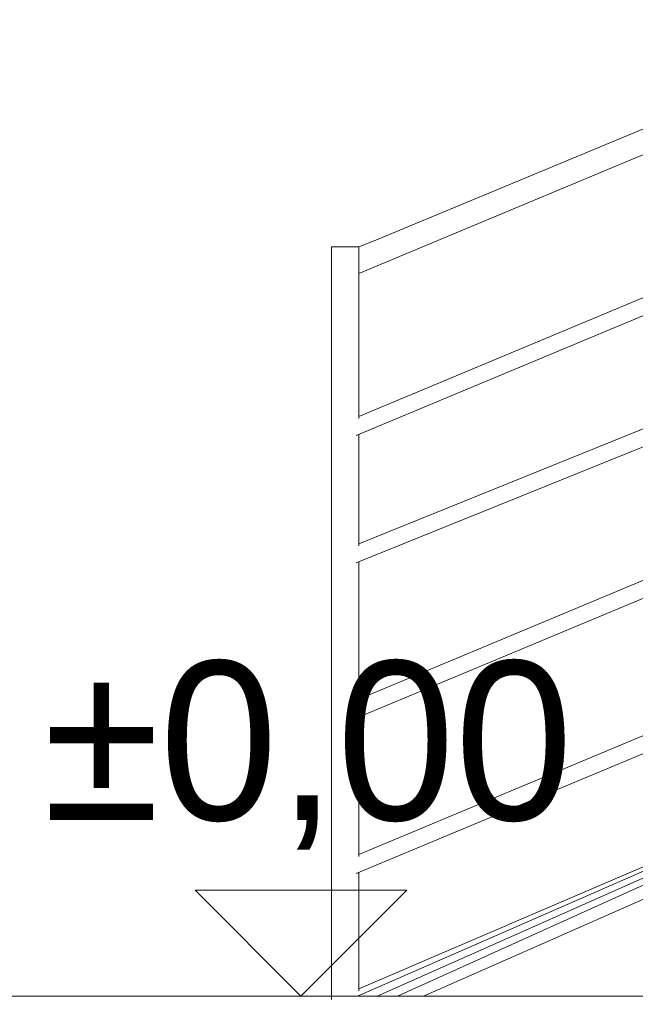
# Model space of a CAD drawing. Header units: centimetres. Extents: x 13236 to 130629, y -361 to 3059.
# Tile 37 of 71: x 76823 to 76910, y 421 to 561. Entities that reach past the tile are written whole.
import ezdxf

# ---------------------------------------------------------------- set-up
doc = ezdxf.new("R2010")
doc.units = ezdxf.units.CM
doc.header["$MEASUREMENT"] = 0
doc.linetypes.add('Wipeout_Contour', pattern=[100, 0, -100])
doc.layers.add('0_Nr_pióra__1', color=7, linetype='Continuous', lineweight=13)
doc.layers.add('0_Nr_pióra__103', color=7, linetype='Continuous', lineweight=5)
doc.layers.add('inw_schody zewnętrzne', color=7, linetype='Continuous')
doc.styles.add('STYL_AUTOMATYCZNY_1', font='GOTHIC.TTF')

# ---------------------------------------------------------------- blocks, each defined once
blk = doc.blocks.new('Wymiary_54_4', base_point=(76862.79, 422.31))
at = {"layer": '0_Nr_pióra__1', "linetype": 'Continuous'}
for p, q in [((76862.79, 422.31), (76847.79, 437.31)), ((76847.79, 437.31), (76877.79, 437.31)), ((76877.79, 437.31), (76862.79, 422.31))]:
    blk.add_line(p, q, dxfattribs=at)
at = {"layer": '0_Nr_pióra__1', "insert": (76826.26, 443.06), "char_height": 22.5, "attachment_point": 7, "style": 'STYL_AUTOMATYCZNY_1'}
blk.add_mtext('\\A1;{\\pql;\\fCentury Gothic|b0|i0|c238|p34;±0,00}', dxfattribs=at)

msp = doc.modelspace()

# ---------------------------------------------------------------- linework, layer by layer
at = {"layer": '0_Nr_pióra__103', "linetype": 'Continuous'}
for p, q in [((76873.19, 529.26), (76948.46, 560.56)), ((76870.98, 528.41), (76867.15, 528.41)), ((76870.98, 528.41), (76873.19, 529.26)), ((76867.15, 440.85), (76867.15, 460.52))]:
    msp.add_line(p, q, dxfattribs=at)

# ---------------------------------------------------------------- wipeouts: each hides what was drawn before it
at = {"linetype": 'Wipeout_Contour', "ltscale": 845573.797225}
msp.add_wipeout([(76867.15, 502.85), (76868.73, 503.09), (76868.73, 503.09), (76869.98, 503.29), (76869.98, 503.29), (76869.25, 503.18), (76869.3, 524.05), (76869.1, 523.98), (76868.38, 523.75), (76867.66, 523.52), (76867.15, 523.35)], dxfattribs=at)
at = {"linetype": 'Wipeout_Contour', "ltscale": 461217.371782}
msp.add_wipeout([(76867.15, 491.65), (76868.71, 491.65), (76868.72, 501.03), (76868.4, 500.92), (76867.67, 500.69), (76867.15, 500.52)], dxfattribs=at)
at = {"linetype": 'Wipeout_Contour', "ltscale": 691848.023988}
msp.add_wipeout([(76870.18, 485.45), (76870.1, 463.42), (76870.74, 463.9), (76870.74, 463.89), (76870.98, 464.08), (76870.98, 483.83), (76870.6, 483.68), (76870.59, 485.31), (76870.6, 485.78)], dxfattribs=at)
at = {"linetype": 'Wipeout_Contour', "ltscale": 230610.203918}
msp.add_wipeout([(76868.72, 483.03), (76868.7, 463.09), (76868.73, 483.03)], dxfattribs=at)
at = {"linetype": 'Wipeout_Contour', "ltscale": 307488.443526}
msp.add_wipeout([(76870.66, 441.83), (76870.98, 442.08), (76870.98, 461.83), (76870.73, 461.73)], dxfattribs=at)
at = {"linetype": 'Wipeout_Contour', "ltscale": 230609.804202}
msp.add_wipeout([(76868.72, 461.03), (76868.7, 441.09), (76868.73, 461.03)], dxfattribs=at)
at = {"linetype": 'Wipeout_Contour', "ltscale": 540334.552071}
msp.add_wipeout([(77226.31, 136.31), (76812.22, 136.31), (76812.22, -214.69), (77232.72, -214.69), (77510.72, -214.69), (77510.72, 436.31), (77226.31, 436.31)], dxfattribs=at).dxf.layer = 'inw_schody zewnętrzne'

# ---------------------------------------------------------------- next in the draw order: linework, layer by layer
at = {"layer": '0_Nr_pióra__103', "linetype": 'Continuous'}
for p, q in [((76867.15, 528.41), (76867.15, 523.35)), ((76867.15, 502.85), (76867.15, 523.35)), ((76867.15, 427.09), (76867.15, 520.36)), ((76870.98, 486.36), (76943.35, 515.61)), ((76870.6, 483.68), (76944.95, 513.7)), ((76867.15, 484.85), (76867.15, 500.52)), ((76870.98, 486.08), (76870.98, 501.83)), ((76870.98, 464.36), (76943.35, 494.61)), ((76870.6, 461.68), (76944.95, 492.7)), ((76870.98, 464.08), (76870.98, 483.83)), ((76870.98, 442.36), (76943.35, 472.61)), ((76870.98, 442.08), (76870.98, 461.83)), ((76873.59, 422.31), (76916.48, 441.33)), ((76876.46, 422.31), (76918.59, 441.33)), ((76867.15, 421.85), (76867.15, 438.52)), ((76880.16, 422.31), (76914.29, 437.36))]:
    msp.add_line(p, q, dxfattribs=at)

# ---------------------------------------------------------------- next in the draw order: wipeouts: each hides what was drawn before it
at = {"linetype": 'Wipeout_Contour', "ltscale": 307489.165502}
msp.add_wipeout([(76870.32, 525.79), (76870.41, 525.08), (76870.53, 524.49), (76870.65, 524.49)], dxfattribs=at)
at = {"linetype": 'Wipeout_Contour', "ltscale": 230610.962843}
msp.add_wipeout([(76868.71, 491.65), (76868.74, 491.65), (76868.73, 501.74)], dxfattribs=at)
at = {"linetype": 'Wipeout_Contour', "ltscale": 307487.893226}
msp.add_wipeout([(76870.65, 439.7), (76870.6, 422.79), (76870.98, 423.08), (76870.98, 439.83)], dxfattribs=at)

# ---------------------------------------------------------------- next in the draw order: linework, layer by layer
at = {"layer": '0_Nr_pióra__1', "linetype": 'Continuous'}
msp.add_line((77027.14, 422.31), (76818.22, 422.31), dxfattribs=at)
at = {"layer": '0_Nr_pióra__103', "linetype": 'Continuous'}
for p, q in [((76870.98, 524.63), (76945.73, 555.8)), ((76870.98, 504.36), (76943.35, 534.61)), ((76870.6, 501.68), (76944.95, 532.7)), ((76870.98, 504.08), (76870.98, 528.41)), ((76870.6, 439.68), (76944.95, 470.7)), ((76870.98, 423.36), (76923.51, 445.84)), ((76870.83, 422.31), (76914.37, 441.33)), ((76870.98, 423.08), (76870.98, 439.83))]:
    msp.add_line(p, q, dxfattribs=at)

# ---------------------------------------------------------------- next in the draw order: wipeouts: each hides what was drawn before it
at = {"linetype": 'Wipeout_Contour', "ltscale": 999316.85728}
msp.add_wipeout([(76868.73, 485.09), (76868.73, 484.83), (76868.76, 463.1), (76868.73, 463.09), (76868.73, 462.83), (76868.76, 441.1), (76868.73, 441.09), (76868.73, 441.09), (76869.02, 441.14), (76869.07, 425.65), (76869.22, 491.65), (76868.74, 491.65), (76868.75, 485.1)], dxfattribs=at)

# ---------------------------------------------------------------- next in the draw order: block references
at = {"linetype": 'Continuous'}
msp.add_blockref('Wymiary_54_4', (76862.79, 422.31), dxfattribs=at)

doc.saveas('drawing.dxf')
